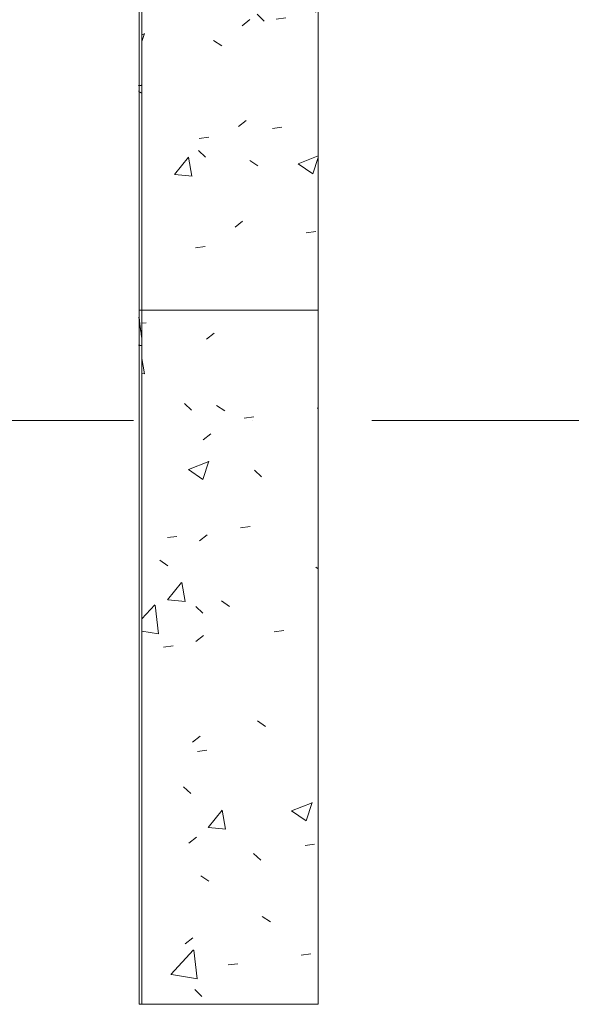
# Model space of a CAD drawing. Header units: millimetres. Extents: x -3267 to 40126, y 29201 to 102288.
# Tile 27 of 256: x 7825 to 8750, y 40214 to 41866. Entities that reach past the tile are written whole.
import ezdxf

# ---------------------------------------------------------------- set-up
doc = ezdxf.new("R2010")
doc.units = ezdxf.units.MM
doc.linetypes.add('4_ Штрихпунктир_ 10 х 2 мм', pattern=[1400, 1000, -200, 0, -200])
doc.layers.add('M-EQPM-____-OTLN', color=7, linetype='Continuous', lineweight=9)
doc.layers.add('S-GRID-____-OTLN', color=7, linetype='Continuous', lineweight=9)

# ---------------------------------------------------------------- blocks, each defined once
blk = doc.blocks.new('FP_1196-ВКК_02_К1_З_ЭОМ_кабель_')
at = {"layer": 'M-EQPM-____-OTLN', "color": 253, "true_color": 0xaaaaaa}
for p, q in [((365.1, 627.9), (365, 627.8)), ((365.2, 628.1), (365.1, 627.9)), ((365.3, 628.3), (365.2, 628.1)), ((365.4, 628.6), (365.3, 628.4)), ((365.3, 628.4), (365.3, 628.3)), ((365.5, 628.7), (365.4, 628.6)), ((365.6, 628.8), (365.5, 628.7)), ((365.7, 629), (365.6, 628.8)), ((365.8, 629.1), (365.7, 629)), ((365.9, 629.4), (365.8, 629.3)), ((365.8, 629.3), (365.8, 629.1)), ((366, 629.5), (365.9, 629.4)), ((366.1, 629.6), (366, 629.5)), ((366.2, 629.8), (366.1, 629.6)), ((366.3, 630), (366.2, 629.9)), ((366.2, 629.9), (366.2, 629.8)), ((366.4, 630.1), (366.3, 630)), ((366.5, 630.2), (366.4, 630.1)), ((366.6, 630.3), (366.5, 630.2)), ((366.7, 630.4), (366.6, 630.3)), ((366.8, 630.6), (366.7, 630.5)), ((366.7, 630.5), (366.7, 630.4)), ((366.9, 630.7), (366.8, 630.6)), ((367, 630.7), (366.9, 630.7)), ((367.1, 630.8), (367, 630.7)), ((367.2, 630.9), (367.1, 630.8)), ((367.3, 631), (367.2, 630.9)), ((367.2, 630.9), (367.2, 630.9)), ((367.4, 631), (367.3, 631)), ((367.5, 631.1), (367.4, 631)), ((367.6, 631.1), (367.5, 631.1)), ((376.6, 631.1), (376.7, 630.9)), ((376.7, 630.9), (376.7, 630.6)), ((376.7, 630.6), (376.8, 630.3)), ((376.8, 630.3), (376.9, 629.8)), ((376.9, 629.8), (376.9, 629.3)), ((376.9, 629.3), (377, 628.8)), ((377, 628.8), (377.1, 628.2)), ((377.1, 628.2), (377.1, 627.5)), ((559.8, 628.3), (559.9, 627.8)), ((583.9, 631.1), (583.9, 631.1)), ((583.9, 631.1), (584, 631.1)), ((584, 631.1), (584.1, 631)), ((748.2, 631.1), (748.3, 631.1)), ((748.3, 631.1), (748.4, 631.1)), ((748.4, 631.1), (748.5, 631)), ((748.5, 631), (748.6, 631)), ((748.6, 631), (748.7, 630.9)), ((748.7, 630.9), (748.7, 630.9)), ((748.7, 630.9), (748.8, 630.8)), ((748.8, 630.8), (748.9, 630.7)), ((748.9, 630.7), (749, 630.7)), ((749, 630.7), (749.1, 630.6)), ((749.1, 630.6), (749.2, 630.5)), ((749.2, 630.5), (749.3, 630.4)), ((749.3, 630.4), (749.4, 630.4)), ((749.4, 630.4), (749.4, 630.3)), ((749.4, 630.3), (749.5, 630.2)), ((749.5, 630.2), (749.6, 630.1)), ((749.6, 630.1), (749.7, 630)), ((749.7, 630), (749.8, 629.9)), ((749.8, 629.9), (749.9, 629.8)), ((749.9, 629.8), (750, 629.7)), ((750, 629.7), (750.1, 629.6)), ((750.1, 629.6), (750.2, 629.5)), ((750.2, 629.5), (750.2, 629.3)), ((750.2, 629.3), (750.3, 629.2)), ((750.3, 629.2), (750.4, 629.1)), ((750.4, 629.1), (750.5, 629)), ((750.5, 629), (750.6, 628.9)), ((750.6, 628.9), (750.7, 628.7)), ((750.7, 628.7), (750.8, 628.6)), ((750.8, 628.6), (750.9, 628.5)), ((750.9, 628.5), (750.9, 628.4)), ((750.9, 628.4), (751, 628.2)), ((751, 628.2), (751.1, 628.1)), ((751.1, 628.1), (751.2, 627.9)), ((751.2, 627.9), (751.3, 627.8)), ((912.6, 631.1), (912.7, 631.1)), ((912.7, 631.1), (912.8, 631.1)), ((912.8, 631.1), (912.9, 631)), ((912.9, 631), (912.9, 631)), ((912.9, 631), (913, 630.9)), ((913, 630.9), (913.1, 630.9)), ((913.1, 630.9), (913.2, 630.8)), ((913.2, 630.8), (913.3, 630.7)), ((913.3, 630.7), (913.4, 630.7)), ((913.4, 630.7), (913.5, 630.6)), ((913.5, 630.6), (913.6, 630.5)), ((913.6, 630.5), (913.6, 630.4)), ((913.6, 630.4), (913.7, 630.4)), ((913.7, 630.4), (913.8, 630.3)), ((913.8, 630.3), (913.9, 630.2)), ((913.9, 630.2), (914, 630.1)), ((914, 630.1), (914.1, 630)), ((914.1, 630), (914.2, 629.9)), ((914.2, 629.9), (914.3, 629.8)), ((914.3, 629.8), (914.3, 629.7)), ((914.3, 629.7), (914.4, 629.6)), ((914.4, 629.6), (914.5, 629.5)), ((914.5, 629.5), (914.6, 629.3)), ((914.6, 629.3), (914.7, 629.2)), ((914.7, 629.2), (914.8, 629.1)), ((914.8, 629.1), (914.9, 629)), ((914.9, 629), (915, 628.9)), ((915, 628.9), (915, 628.7)), ((915, 628.7), (915.1, 628.6)), ((915.1, 628.6), (915.2, 628.5)), ((915.2, 628.5), (915.3, 628.4)), ((915.3, 628.4), (915.4, 628.2)), ((915.4, 628.2), (915.5, 628.1)), ((915.5, 628.1), (915.6, 627.9)), ((915.6, 627.9), (915.7, 627.8)), ((1197.6, 629.1), (1197.5, 628.2)), ((1197.5, 628.2), (1197.5, 627.3)), ((1197.7, 629.8), (1197.6, 629.1)), ((1197.8, 630.8), (1197.7, 630.4)), ((1197.7, 630.4), (1197.7, 629.8)), ((1197.9, 631.1), (1197.8, 630.8)), ((1223.7, 631.1), (1223.8, 631.1)), ((1223.8, 631.1), (1223.9, 631.1)), ((1223.9, 631.1), (1224.1, 631)), ((1224.1, 631), (1224.2, 631)), ((1224.2, 631), (1224.3, 631)), ((1224.3, 631), (1224.4, 630.9)), ((1224.4, 630.9), (1224.5, 630.9)), ((1224.5, 630.9), (1224.6, 630.8)), ((1224.6, 630.8), (1224.7, 630.8)), ((1224.7, 630.8), (1224.8, 630.7)), ((1224.8, 630.7), (1224.9, 630.7)), ((1224.9, 630.7), (1225, 630.6)), ((1225, 630.6), (1225.1, 630.6)), ((1225.1, 630.6), (1225.2, 630.5)), ((1225.2, 630.5), (1225.4, 630.4)), ((1225.4, 630.4), (1225.5, 630.4)), ((1225.5, 630.4), (1225.6, 630.3)), ((1225.6, 630.3), (1225.7, 630.2)), ((1225.7, 630.2), (1225.8, 630.2)), ((1225.8, 630.2), (1225.9, 630.1)), ((1225.9, 630.1), (1226, 630)), ((1226, 630), (1226.1, 629.9)), ((1226.1, 629.9), (1226.2, 629.9)), ((1226.2, 629.9), (1226.3, 629.8)), ((1226.3, 629.8), (1226.4, 629.7)), ((1226.4, 629.7), (1226.5, 629.6)), ((1226.5, 629.6), (1226.7, 629.5)), ((1226.7, 629.5), (1226.8, 629.4)), ((1226.8, 629.4), (1226.9, 629.3)), ((1226.9, 629.3), (1227, 629.2)), ((1227, 629.2), (1227.1, 629.1)), ((1227.1, 629.1), (1227.2, 629.1)), ((1227.2, 629.1), (1227.3, 629)), ((1227.3, 629), (1227.4, 628.9)), ((1227.4, 628.9), (1227.5, 628.8)), ((1227.5, 628.8), (1227.6, 628.7)), ((1227.6, 628.7), (1227.7, 628.6)), ((1227.7, 628.6), (1227.8, 628.4)), ((1227.8, 628.4), (1228, 628.3)), ((1228, 628.3), (1228.1, 628.2)), ((1228.1, 628.2), (1228.2, 628.1)), ((1228.2, 628.1), (1228.3, 628)), ((1228.3, 628), (1228.4, 627.9)), ((1228.4, 627.9), (1228.5, 627.8)), ((1396.5, 631.1), (1396.7, 631.1)), ((1396.7, 631.1), (1397, 631.1)), ((1397, 631.1), (1397.2, 631.1)), ((1397.2, 631.1), (1397.4, 631)), ((1397.4, 631), (1397.6, 631)), ((1397.6, 631), (1397.8, 631)), ((1397.8, 631), (1398, 630.9)), ((1398, 630.9), (1398.2, 630.9)), ((1398.2, 630.9), (1398.4, 630.9)), ((1398.4, 630.9), (1398.7, 630.8)), ((1398.7, 630.8), (1398.9, 630.8)), ((1398.9, 630.8), (1399.1, 630.8)), ((1399.1, 630.8), (1399.3, 630.7)), ((1399.3, 630.7), (1399.5, 630.7)), ((1399.5, 630.7), (1399.7, 630.6)), ((1399.7, 630.6), (1399.9, 630.6)), ((1399.9, 630.6), (1400.1, 630.5)), ((1400.1, 630.5), (1400.4, 630.5)), ((1400.4, 630.5), (1400.6, 630.4)), ((1400.6, 630.4), (1400.8, 630.4)), ((1400.8, 630.4), (1401, 630.3)), ((1401, 630.3), (1401.2, 630.3)), ((1401.2, 630.3), (1401.4, 630.2)), ((1401.4, 630.2), (1401.6, 630.2)), ((1401.6, 631.1), (1401.6, 631.1)), ((1401.6, 631.1), (1401.7, 631)), ((1401.6, 630.2), (1401.8, 630.1)), ((1401.7, 631), (1401.8, 630.9)), ((1401.8, 630.9), (1401.8, 630.8)), ((1401.8, 630.8), (1401.9, 630.7)), ((1401.8, 630.1), (1402.1, 630.1)), ((1401.9, 630.7), (1402, 630.6)), ((1402, 630.6), (1402.1, 630.5)), ((1402.1, 630.5), (1402.1, 630.3)), ((1402.1, 630.3), (1402.2, 630.2)), ((1402.1, 630.1), (1402.3, 630)), ((1402.2, 630.2), (1402.3, 630)), ((364, 625.8), (363.9, 625.6)), ((363.9, 625.6), (363.9, 625.5)), ((364.1, 626), (364, 625.8)), ((364.2, 626.2), (364.1, 626)), ((364.3, 626.3), (364.2, 626.2)), ((364.4, 626.5), (364.3, 626.3)), ((364.5, 626.8), (364.4, 626.7)), ((364.4, 626.7), (364.4, 626.5)), ((364.6, 627), (364.5, 626.8)), ((364.7, 627.1), (364.6, 627)), ((364.8, 627.3), (364.7, 627.1)), ((364.9, 627.6), (364.8, 627.5)), ((364.8, 627.5), (364.8, 627.3)), ((365, 627.8), (364.9, 627.6)), ((377.1, 627.5), (377.2, 626.8)), ((377.2, 626.8), (377.3, 626.2)), ((377.3, 626.2), (377.3, 625.5)), ((559.9, 627.8), (559.9, 627.2)), ((559.9, 627.2), (560, 626.7)), ((560, 626.7), (560.1, 626.1)), ((560.1, 626.1), (560.1, 625.5)), ((751.3, 627.8), (751.4, 627.7)), ((751.4, 627.7), (751.5, 627.5)), ((751.5, 627.5), (751.6, 627.4)), ((751.6, 627.4), (751.6, 627.2)), ((751.6, 627.2), (751.7, 627.1)), ((751.7, 627.1), (751.8, 627)), ((751.8, 627), (751.9, 626.8)), ((751.9, 626.8), (752, 626.7)), ((752, 626.7), (752.1, 626.5)), ((752.1, 626.5), (752.2, 626.4)), ((752.2, 626.4), (752.3, 626.2)), ((752.3, 626.2), (752.3, 626.1)), ((752.3, 626.1), (752.4, 625.9)), ((752.4, 625.9), (752.5, 625.8)), ((752.5, 625.8), (752.6, 625.6)), ((752.6, 625.6), (752.7, 625.5)), ((915.7, 627.8), (915.7, 627.7)), ((915.7, 627.7), (915.8, 627.5)), ((915.8, 627.5), (915.9, 627.4)), ((915.9, 627.4), (916, 627.2)), ((916, 627.2), (916.1, 627.1)), ((916.1, 627.1), (916.2, 627)), ((916.2, 627), (916.3, 626.8)), ((916.3, 626.8), (916.4, 626.7)), ((916.4, 626.7), (916.4, 626.5)), ((916.4, 626.5), (916.5, 626.4)), ((916.5, 626.4), (916.6, 626.2)), ((916.6, 626.2), (916.7, 626.1)), ((916.7, 626.1), (916.8, 625.9)), ((916.8, 625.9), (916.9, 625.8)), ((916.9, 625.8), (917, 625.6)), ((917, 625.6), (917.1, 625.5)), ((1081.2, 625.9), (1081.3, 625.7)), ((1081.3, 625.7), (1081.4, 625.6)), ((1081.4, 625.6), (1081.4, 625.5)), ((1197.4, 626.4), (1197.3, 625.5)), ((1197.5, 627.3), (1197.4, 626.4)), ((1220.6, 625.5), (1221, 625.6)), ((1221, 625.6), (1221.4, 625.7)), ((1221.4, 625.7), (1221.7, 625.7)), ((1221.7, 625.7), (1222.1, 625.8)), ((1222.1, 625.8), (1222.5, 625.9)), ((1222.5, 625.9), (1222.9, 626)), ((1222.9, 626), (1223.2, 626.1)), ((1223.2, 626.1), (1223.6, 626.2)), ((1223.6, 626.2), (1224, 626.3)), ((1224, 626.3), (1224.3, 626.4)), ((1224.3, 626.4), (1224.7, 626.5)), ((1224.7, 626.5), (1225.1, 626.5)), ((1225.1, 626.5), (1225.5, 626.6)), ((1225.5, 626.6), (1225.8, 626.7)), ((1225.8, 626.7), (1226.2, 626.8)), ((1226.2, 626.8), (1226.6, 626.9)), ((1226.6, 626.9), (1227, 627)), ((1227, 627), (1227.3, 627.1)), ((1227.3, 627.1), (1227.7, 627.2)), ((1227.7, 627.2), (1228.1, 627.2)), ((1228.1, 627.2), (1228.4, 627.3)), ((1228.4, 627.3), (1228.8, 627.4)), ((1228.5, 627.8), (1228.6, 627.7)), ((1228.6, 627.7), (1228.7, 627.6)), ((1228.7, 627.6), (1228.8, 627.5))]:
    blk.add_line(p, q, dxfattribs=at)
blk = doc.blocks.new('ПР_Крышка пояса козырька - Тип 1-V1195-ВКК_02_К1_З_ЭОМ_кабель_')
at = {"layer": 'M-EQPM-____-OTLN', "true_color": 0xaaaaaa}
h = blk.add_hatch(dxfattribs=at)
h.set_pattern_fill('FP_387', color=253, style=0, pattern_type=2)
h.set_pattern_definition([(321.025, (-41660, 6486.7), (-31.8782, -351.325), [37.542, -412.967]), (264.815, (-41660, 6486.7), (382.1142, 67.9597), [29.397, -323.371]), (10.085, (-41662.66, 6457.42), (350.2349, -283.363), [32.343, -355.768]), (317.227, (-41558.4, 6486.7), (-84.08, -522.7513), [56.179, -617.965]), (6.4, (-41565.4, 6443.13), (494.851, -457.8126), [48.547, -534.019]), (260.862, (-41558.4, 6486.7), (494.8496, -457.814), [44.122, -485.347]), (291.708, (-41583.8, 6437.7), (-204.5312, -292.3731), [36.914, -406.055]), (235.025, (-41583.8, 6437.7), (368.376, -119.181), [29.734, -327.078]), (342.072, (-41600.84, 6413.35), (163.8443, -411.5542), [32.265, -354.911]), (308.513, (-41660, 6486.7), (169.11054, -5.95704), [16.389, -307.415, 16.389, -316.354, -329.019]), (308.513, (-41660, 6486.7), (169.11054, -5.95704), [-656.547, 16.389, -312.63]), (277.775, (-41660, 6486.7), (200.361, -128.8561), [16.174, -171.056, 16.174, -296.039, -123.758]), (277.775, (-41660, 6486.7), (200.361, -128.8561), [-499.443, 16.174, -107.584]), (236.546, (-41660, 6595.92), (-11.45984, -261.47437), [16.339, -107.444, 16.339, -882.328]), (236.546, (-41660, 6595.92), (-11.45984, -261.47437), [-140.123, -369.865, 16.339, -496.124]), (226.458, (-41660, 6644.9), (50.8524, -285.6534), [16.441, -145.474, 16.441, -241.626, -366.175]), (226.458, (-41660, 6644.9), (50.8524, -285.6534), [-419.98, 16.441, -349.735])])
h.paths.add_polyline_path([(0, 330), (1600, 330), (1600, 625.6), (0, 625.6)])
at = {"layer": 'M-EQPM-____-OTLN', "color": 253, "true_color": 0xaaaaaa}
for p, q in [((0, 625.6), (0, 630)), ((0, 630), (1600, 630)), ((1600, 630), (1600, 625.6)), ((0, 330), (0, 625.6)), ((0, 625.6), (1600, 625.6)), ((1600, 625.6), (1600, 330)), ((0, 330), (1600, 330))]:
    blk.add_line(p, q, dxfattribs=at)
blk.add_blockref('FP_1196-ВКК_02_К1_З_ЭОМ_кабель_', (0, 0), dxfattribs=at)
blk = doc.blocks.new('FP_1209-ВКК_02_К1_З_ЭОМ_кабель_')
at = {"layer": 'M-EQPM-____-OTLN', "color": 253, "true_color": 0xaaaaaa}
for p, q in [((1105.7, 628.3), (1105.6, 627.8)), ((1105.8, 628.8), (1105.7, 628.3)), ((1105.9, 629.7), (1105.8, 629.3)), ((1105.8, 629.3), (1105.8, 628.8)), ((1106, 630.1), (1105.9, 629.7)), ((1106.1, 630.5), (1106, 630.1)), ((1106.2, 631), (1106.1, 630.7)), ((1106.1, 630.7), (1106.1, 630.5)), ((1106.3, 631.1), (1106.2, 631)), ((1132.5, 627.9), (1133.1, 628)), ((1133.1, 628), (1133.7, 628)), ((1133.7, 628), (1134.3, 628.1)), ((1134.3, 628.1), (1134.9, 628.2)), ((1134.9, 628.2), (1135.5, 628.3)), ((1135.5, 628.3), (1136.1, 628.4)), ((1136.1, 628.4), (1136.7, 628.4)), ((1136.7, 628.4), (1137.3, 628.5)), ((1137.3, 628.5), (1137.9, 628.6)), ((1137.9, 628.6), (1138.5, 628.7)), ((1138.5, 628.7), (1139.1, 628.8)), ((1139.1, 628.8), (1139.7, 628.8)), ((1139.7, 628.8), (1140.3, 628.9)), ((1140.3, 628.9), (1140.9, 629)), ((1140.9, 629), (1141.5, 629.1)), ((1141.5, 629.1), (1142.1, 629.1)), ((1142.1, 629.1), (1142.7, 629.2)), ((1142.7, 629.2), (1143.2, 629.3)), ((1143.2, 629.3), (1143.8, 629.3)), ((1143.8, 629.3), (1144.4, 629.4)), ((1144.4, 629.4), (1145, 629.5)), ((1145, 629.5), (1145.6, 629.6)), ((1145.6, 629.6), (1146.2, 629.6)), ((1146.2, 629.6), (1146.8, 629.7)), ((1146.8, 629.7), (1147.4, 629.7)), ((1147.4, 629.7), (1148, 629.8)), ((1148, 629.8), (1148.6, 629.9)), ((1148.6, 629.9), (1149.2, 629.9)), ((1149.2, 629.9), (1149.8, 630)), ((1149.8, 630), (1150.4, 630.1)), ((1150.4, 630.1), (1151, 630.1)), ((1151, 630.1), (1151.6, 630.2)), ((1151.6, 630.2), (1152.2, 630.2)), ((1151.9, 631.1), (1152, 631.1)), ((1152, 631.1), (1152.1, 631.1)), ((1152.1, 631.1), (1152.2, 631)), ((1152.2, 631), (1152.2, 631)), ((1152.2, 631), (1152.3, 631)), ((1152.2, 630.2), (1152.8, 630.3)), ((1152.3, 631), (1152.4, 630.9)), ((1152.4, 630.9), (1152.5, 630.9)), ((1152.5, 630.9), (1152.6, 630.8)), ((1152.6, 630.8), (1152.7, 630.8)), ((1152.7, 630.8), (1152.8, 630.7)), ((1152.8, 630.7), (1152.9, 630.7)), ((1152.8, 630.3), (1153.4, 630.3)), ((1152.9, 630.7), (1153, 630.6)), ((1153, 630.6), (1153.1, 630.5)), ((1153.1, 630.5), (1153.2, 630.5)), ((1153.2, 630.5), (1153.3, 630.4)), ((1153.3, 630.4), (1153.4, 630.4)), ((1105.5, 626.6), (1105.4, 626.1)), ((1105.4, 626.1), (1105.4, 625.5)), ((1105.6, 627.2), (1105.5, 626.6)), ((1105.6, 627.8), (1105.6, 627.2)), ((1116.4, 625.5), (1117, 625.6)), ((1117, 625.6), (1117.6, 625.7)), ((1117.6, 625.7), (1118.2, 625.8)), ((1118.2, 625.8), (1118.8, 625.8)), ((1118.8, 625.8), (1119.4, 625.9)), ((1119.4, 625.9), (1120, 626)), ((1120, 626), (1120.6, 626.1)), ((1120.6, 626.1), (1121.2, 626.2)), ((1121.2, 626.2), (1121.7, 626.3)), ((1121.7, 626.3), (1122.3, 626.4)), ((1122.3, 626.4), (1122.9, 626.5)), ((1122.9, 626.5), (1123.5, 626.6)), ((1123.5, 626.6), (1124.1, 626.6)), ((1124.1, 626.6), (1124.7, 626.7)), ((1124.7, 626.7), (1125.3, 626.8)), ((1125.3, 626.8), (1125.9, 626.9)), ((1125.9, 626.9), (1126.5, 627)), ((1126.5, 627), (1127.1, 627.1)), ((1127.1, 627.1), (1127.7, 627.2)), ((1127.7, 627.2), (1128.3, 627.3)), ((1128.3, 627.3), (1128.9, 627.4)), ((1128.9, 627.4), (1129.5, 627.4)), ((1129.5, 627.4), (1130.1, 627.5)), ((1130.1, 627.5), (1130.7, 627.6)), ((1130.7, 627.6), (1131.3, 627.7)), ((1131.3, 627.7), (1131.9, 627.8)), ((1131.9, 627.8), (1132.5, 627.9))]:
    blk.add_line(p, q, dxfattribs=at)
blk = doc.blocks.new('УТ_03_Крышка пояса козырек - Тип 1-10224391-ВКК_02_К1_З_ЭОМ_кабель_')
at = {"layer": 'M-EQPM-____-OTLN', "true_color": 0xaaaaaa}
h = blk.add_hatch(dxfattribs=at)
h.set_pattern_fill('FP_396', color=253, style=0, pattern_type=2)
h.set_pattern_definition([(321.025, (-40495, 6486.7), (-31.8782, -351.325), [37.542, -412.967]), (264.815, (-40495, 6486.7), (382.1142, 67.9597), [29.397, -323.371]), (10.085, (-40497.66, 6457.42), (350.2349, -283.363), [32.343, -355.768]), (317.227, (-40393.4, 6486.7), (-84.08, -522.7513), [56.179, -617.965]), (6.4, (-40400.4, 6443.13), (494.851, -457.8126), [48.547, -534.019]), (260.862, (-40393.4, 6486.7), (494.8496, -457.814), [44.122, -485.347]), (291.708, (-40418.8, 6437.7), (-204.5312, -292.3731), [36.914, -406.055]), (235.025, (-40418.8, 6437.7), (368.376, -119.181), [29.734, -327.078]), (342.072, (-40435.84, 6413.35), (163.8443, -411.5542), [32.265, -354.911]), (308.513, (-40495, 6486.7), (169.11054, -5.95704), [16.389, -307.415, 16.389, -316.354, -329.019]), (308.513, (-40495, 6486.7), (169.11054, -5.95704), [-656.547, 16.389, -312.63]), (277.775, (-40495, 6486.7), (200.361, -128.8561), [16.174, -171.056, 16.174, -296.039, -123.758]), (277.775, (-40495, 6486.7), (200.361, -128.8561), [-499.443, 16.174, -107.584]), (236.546, (-40495, 6595.92), (-11.45984, -261.47437), [16.339, -107.444, 16.339, -882.328]), (236.546, (-40495, 6595.92), (-11.45984, -261.47437), [-140.123, -369.865, 16.339, -496.124]), (226.458, (-40495, 6644.9), (50.8524, -285.6534), [16.441, -145.474, 16.441, -241.626, -366.175]), (226.458, (-40495, 6644.9), (50.8524, -285.6534), [-419.98, 16.441, -349.735])])
h.paths.add_polyline_path([(0, 330), (1165, 330), (1165, 625.6), (0, 625.6)])
at = {"layer": 'M-EQPM-____-OTLN', "color": 253, "true_color": 0xaaaaaa}
for p, q in [((0, 630), (1165, 630)), ((0, 630), (0, 625.6)), ((1165, 630), (1165, 625.6)), ((0, 625.6), (1165, 625.6)), ((0, 625.6), (0, 330)), ((1165, 625.6), (1165, 330)), ((0, 330), (1165, 330))]:
    blk.add_line(p, q, dxfattribs=at)
blk.add_blockref('FP_1209-ВКК_02_К1_З_ЭОМ_кабель_', (0, 0), dxfattribs=at)
blk = doc.blocks.new('Наметкина 10_РД_АРФ_К1_R21_rvt-1-ВКК_02_К1_З_ЭОМ_кабель_')
at = {"layer": 'M-EQPM-____-OTLN', "color": 253, "lineweight": 9, "true_color": 0xaaaaaa, "rotation": 89.9999999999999}
for name, p in [('ПР_Крышка пояса козырька - Тип 1-V1195-ВКК_02_К1_З_ЭОМ_кабель_', (6930, 41660)), ('УТ_03_Крышка пояса козырек - Тип 1-10224391-ВКК_02_К1_З_ЭОМ_кабель_', (6930, 40495))]:
    blk.add_blockref(name, p, dxfattribs=at)

msp = doc.modelspace()

# ---------------------------------------------------------------- linework, layer by layer
at = {"layer": 'S-GRID-____-OTLN', "color": 253, "linetype": '4_ Штрихпунктир_ 10 х 2 мм', "true_color": 0xaaaaaa}
msp.add_line((38817.9, 41193.7), (-2467.3, 41193.7), dxfattribs=at)

# ---------------------------------------------------------------- block references
at = {"lineweight": 5}
msp.add_blockref('Наметкина 10_РД_АРФ_К1_R21_rvt-1-ВКК_02_К1_З_ЭОМ_кабель_', (1725.6, -281.3), dxfattribs=at)

doc.saveas('drawing.dxf')
